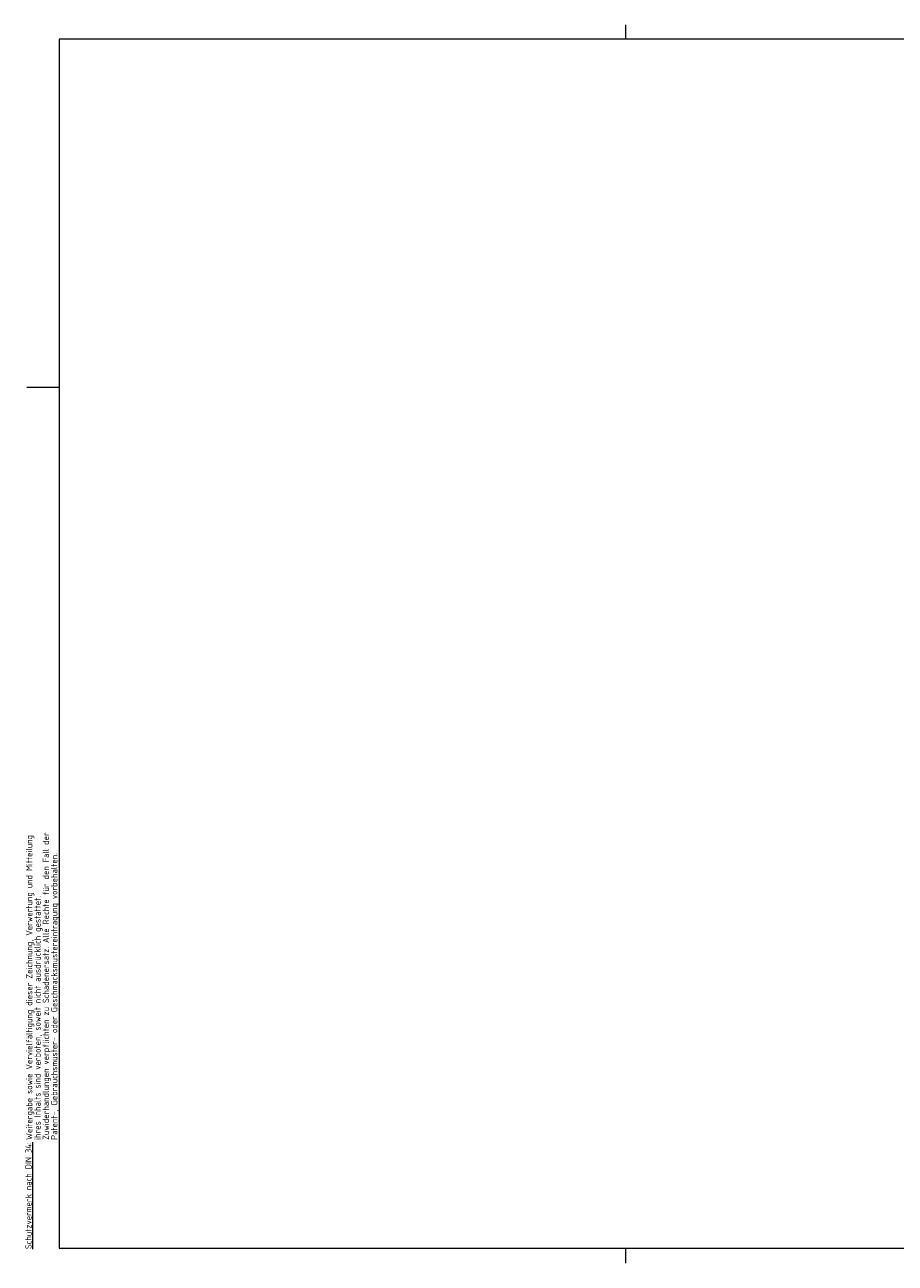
# Model space of a CAD drawing. Header units: millimetres. Extents: x 6 to 596, y 0 to 420.
# Tile 1 of 2: x 6 to 301, y 0 to 420. Entities that reach past the tile are written whole.
import ezdxf

# ---------------------------------------------------------------- set-up
doc = ezdxf.new("R2010")
doc.units = ezdxf.units.MM
doc.styles.add('SLDTEXTSTYLE0', font='ISOCP', dxfattribs={"width": 0.96})

# ---------------------------------------------------------------- blocks, each defined once
blk = doc.blocks.new('SW_NOTE_0')
at = {"color": 0, "linetype": 'Continuous', "lineweight": 0, "char_height": 2.1167, "attachment_point": 1, "rotation": 90, "style": 'SLDTEXTSTYLE0'}
for s, insert in [('Weitergabe sowie Vervielfältigung dieser Zeichnung, Verwertung und Mitteilung', (-2.73, 0)), ('Zuwiderhandlungen verpflichten zu Schadenersatz. Alle Rechte für den Fall der', (2.92, 0)), ('Patent-, Gebrauchsmuster- oder Geschmacksmustereintragung vorbehalten.', (5.74, 0)), ('ihres Inhalts sind verboten, soweit nicht ausdrücklich gestattet.', (0.09, 0))]:
    blk.add_mtext(s, dxfattribs=dict(at, insert=insert))

msp = doc.modelspace()

# ---------------------------------------------------------------- linework, layer by layer
at = {"color": 7, "linetype": 'Continuous', "lineweight": 0}
for p, q in [((209.92, 419.92), (209.92, 415)), ((589.01, 414.99), (18, 414.99)), ((18, 414.99), (18, 4.98)), ((18, 296.92), (7, 296.92)), ((18, 4.98), (589.01, 4.98)), ((209.92, 5), (209.92, -0.08))]:
    msp.add_line(p, q, dxfattribs=at)

# ---------------------------------------------------------------- block references
msp.add_blockref('SW_NOTE_0', (9.46, 41.75), dxfattribs=at)

# ---------------------------------------------------------------- texts
at = {"color": 7, "linetype": 'Continuous', "lineweight": 0, "insert": (6.47, 4.73), "char_height": 2.1167, "attachment_point": 1, "rotation": 90, "style": 'SLDTEXTSTYLE0'}
msp.add_mtext('\\LSchutzvermerk nach DIN 34:', dxfattribs=at)

doc.saveas('drawing.dxf')
